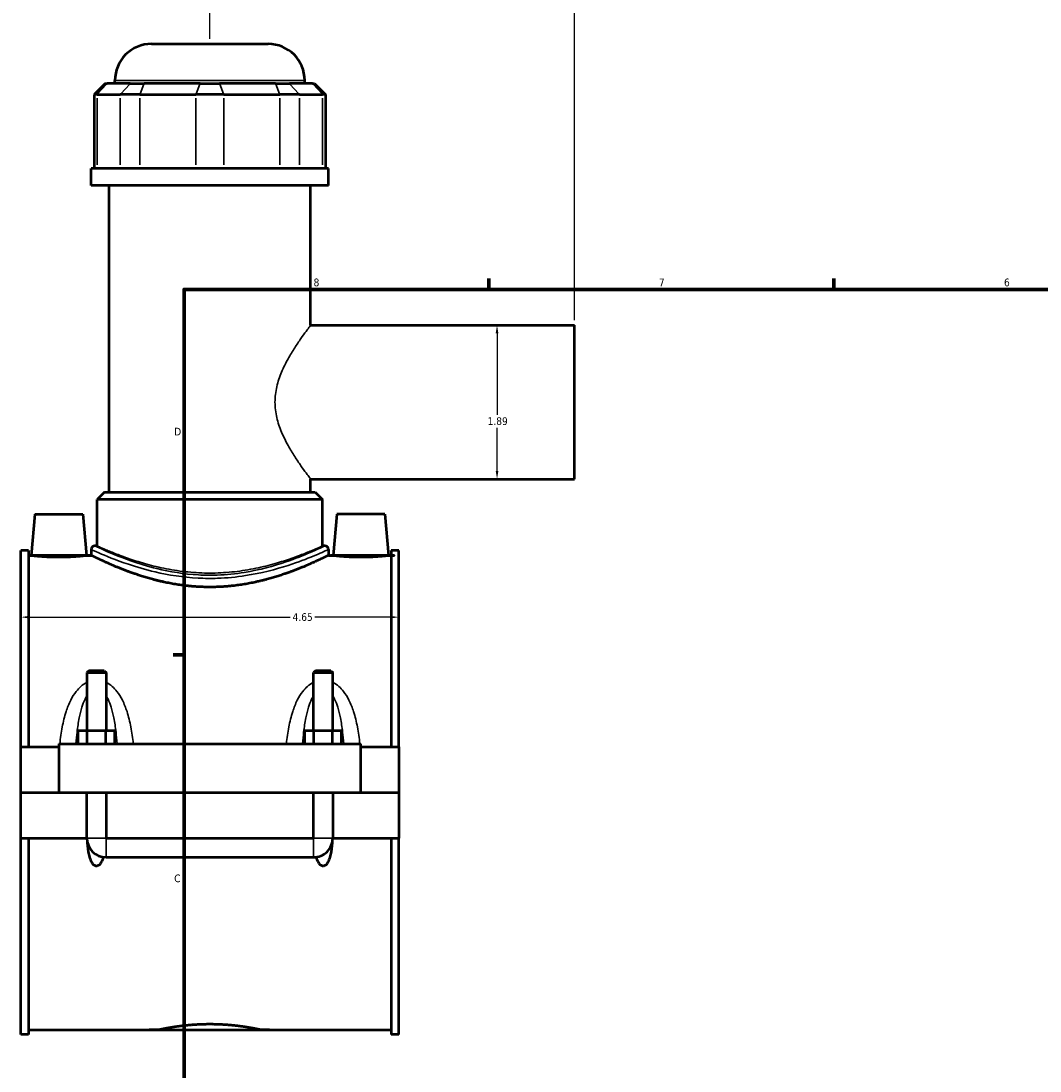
# Model space of a CAD drawing. Header units: inches. Extents: x -1.5 to 48.7, y -2 to 47.9.
# Tile 2 of 8: x -1.5 to 11, y 11.4 to 24.3. Entities that reach past the tile are written whole.
import ezdxf

# ---------------------------------------------------------------- set-up
doc = ezdxf.new("R2010")
doc.units = ezdxf.units.IN
doc.header["$MEASUREMENT"] = 0
for name, color, linetype, lineweight in [('Border (ANSI)', 7, 'Continuous', 70), ('Dimension (ANSI)', 7, 'Continuous', 25), ('Visible (ANSI)', 7, 'Continuous', 50), ('Visible Narrow (ANSI)', 7, 'Continuous', 35)]:
    doc.layers.add(name, color=color, linetype=linetype, lineweight=lineweight)
doc.styles.add('Note Text (ANSI)', font='tahoma.ttf')
doc.dimstyles.new('Default (ANSI)', dxfattribs={"dimtxt": 0.09448818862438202, "dimasz": 0.09842519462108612, "dimexe": 0.125, "dimexo": 0.0625, "dimgap": 0.03149606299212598, "dimtad": 0, "dimtih": 1, "dimtoh": 1, "dimrnd": 1e-08, "dimzin": 4, "dimdsep": 46, "dimtxsty": 'Note Text (ANSI)', "dimcen": 0.09, "dimdle": 0.3937007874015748, "dimclrd": 256, "dimclre": 256, "dimclrt": 5, "dimadec": 0, "dimazin": 1, "dimtfac": 1, "dimtofl": 0, "dimtmove": 0, "dimatfit": 3, "dimfxl": 1, "dimtolj": 1, "dimtzin": 4, "dimlwd": -1, "dimlwe": -1, "dimarcsym": 0})

# ---------------------------------------------------------------- blocks, each defined once
blk = doc.blocks.new('Borders Default Border')
at = {"layer": 'Border (ANSI)'}
for p, q in [((4.250000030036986, 21.00000006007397), (4.250000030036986, 21.13448766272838)), ((8.500000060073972, 21.00000006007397), (8.500000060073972, 21.13448766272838)), ((0.4999999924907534, 16.49999993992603), (0.3655118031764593, 16.49999993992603))]:
    blk.add_line(p, q, dxfattribs=at)
at = {"layer": 'Border (ANSI)', "flags": 128}
blk.add_lwpolyline([(0.4999999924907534, 0.9999999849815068), (0.4999999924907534, 21.00000006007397), (33.49999855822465, 21.00000006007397), (33.49999855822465, 0.9999999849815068), (0.4999999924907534, 0.9999999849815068)], dxfattribs=at)
at = {"layer": 'Border (ANSI)', "color": 5, "true_color": 0x0000ff, "char_height": 0.09448818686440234, "attachment_point": 7, "style": 'Note Text (ANSI)'}
for s, insert in [('8', (2.09415882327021, 21.03785602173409)), ('7', (6.345746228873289, 21.04)), ('6', (10.59483913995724, 21.03800916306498)), ('D', (0.378138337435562, 19.2027559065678)), ('C', (0.3779006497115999, 13.70107135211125))]:
    blk.add_mtext(s, dxfattribs=dict(at, insert=insert))
blk = doc.blocks.new('*D6')
at = {"layer": 'Defpoints', "color": 0, "transparency": 16777216}
for p in [(5.306831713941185, 24.83500270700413), (0.8168317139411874, 24.02283973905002), (5.306831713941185, 20.55969013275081)]:
    blk.add_point(p, dxfattribs=at)
at = {"layer": 'Dimension (ANSI)', "transparency": 16777216}
for p, q in [((0.8168317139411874, 24.08533973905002), (0.8168317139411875, 24.96000270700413)), ((5.306831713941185, 20.62219013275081), (5.306831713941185, 24.96000270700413)), ((0.9152569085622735, 24.83500270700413), (3.023211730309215, 24.83500270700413)), ((5.208406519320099, 24.83500270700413), (3.330451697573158, 24.83500270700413))]:
    blk.add_line(p, q, dxfattribs=at)
for points in [[(0.9152569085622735, 24.85140690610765), (0.9152569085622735, 24.81859850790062), (0.8168317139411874, 24.83500270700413)], [(5.208406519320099, 24.85140690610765), (5.208406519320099, 24.81859850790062), (5.306831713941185, 24.83500270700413)]]:
    blk.add_solid(points, dxfattribs=at)
at = {"layer": 'Dimension (ANSI)', "color": 5, "transparency": 16777216, "insert": (3.054707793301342, 24.8841187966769), "char_height": 0.09448818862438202, "attachment_point": 1, "style": 'Note Text (ANSI)'}
blk.add_mtext('\\A1;4.49', dxfattribs=at)
blk = doc.blocks.new('*D7')
at = {"layer": 'Defpoints', "color": 0, "transparency": 16777216}
for p in [(3.141831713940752, 16.96561731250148), (-1.508168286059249, 16.57667438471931), (3.141831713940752, 16.57667438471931)]:
    blk.add_point(p, dxfattribs=at)
at = {"layer": 'Dimension (ANSI)', "transparency": 16777216}
for p, q in [((-1.409743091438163, 16.96561731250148), (1.80390976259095, 16.96561731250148)), ((3.043406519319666, 16.96561731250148), (2.109753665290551, 16.96561731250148))]:
    blk.add_line(p, q, dxfattribs=at)
for points in [[(-1.409743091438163, 16.98202151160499), (-1.409743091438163, 16.94921311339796), (-1.508168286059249, 16.96561731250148)], [(3.043406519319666, 16.98202151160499), (3.043406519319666, 16.94921311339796), (3.141831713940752, 16.96561731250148)]]:
    blk.add_solid(points, dxfattribs=at)
at = {"layer": 'Dimension (ANSI)', "color": 5, "transparency": 16777216, "insert": (1.835405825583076, 17.01473340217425), "char_height": 0.09448818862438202, "attachment_point": 1, "style": 'Note Text (ANSI)'}
blk.add_mtext('\\A1;4.65', dxfattribs=at)
blk = doc.blocks.new('*D9')
at = {"layer": 'Defpoints', "color": 0, "transparency": 16777216}
for p in [(4.352943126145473, 20.55969013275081), (4.352943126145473, 18.66598934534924), (4.352943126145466, 18.66598934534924)]:
    blk.add_point(p, dxfattribs=at)
at = {"layer": 'Dimension (ANSI)', "transparency": 16777216}
for p, q in [((4.352943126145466, 20.46126493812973), (4.352943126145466, 19.45751697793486)), ((4.352943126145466, 18.76441453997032), (4.352943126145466, 19.2957215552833))]:
    blk.add_line(p, q, dxfattribs=at)
for points in [[(4.336538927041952, 20.46126493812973), (4.369347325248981, 20.46126493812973), (4.352943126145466, 20.55969013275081)], [(4.336538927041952, 18.76441453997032), (4.369347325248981, 18.76441453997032), (4.352943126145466, 18.66598934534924)]]:
    blk.add_solid(points, dxfattribs=at)
at = {"layer": 'Dimension (ANSI)', "color": 5, "transparency": 16777216, "insert": (4.236720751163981, 19.42602091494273), "char_height": 0.09448818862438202, "attachment_point": 1, "style": 'Note Text (ANSI)'}
blk.add_mtext('\\A1;1.89', dxfattribs=at)

msp = doc.modelspace()

# ---------------------------------------------------------------- linework, layer by layer
at = {"layer": 'Visible (ANSI)'}
for p, q in [((0.09809155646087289, 24.02283973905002), (1.535571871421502, 24.02283973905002)), ((-0.4713338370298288, 23.53493973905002), (-0.6060976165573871, 23.40017595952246)), ((-0.4713338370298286, 23.53493973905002), (-0.4473978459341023, 23.53493973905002)), ((-0.1622028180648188, 23.53493973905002), (-0.4473978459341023, 23.53493973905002)), ((-0.351121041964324, 23.53493973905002), (-0.351121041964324, 23.57362714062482)), ((-0.1622028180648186, 23.53493973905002), (0.007975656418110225, 23.53493973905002)), ((0.6964973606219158, 23.53493973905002), (0.007975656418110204, 23.53493973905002)), ((0.6964973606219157, 23.53493973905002), (0.9371660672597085, 23.53493973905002)), ((1.625687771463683, 23.53493973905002), (0.9371660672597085, 23.53493973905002)), ((1.625687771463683, 23.53493973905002), (1.795866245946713, 23.53493973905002)), ((2.081061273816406, 23.53493973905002), (1.795866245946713, 23.53493973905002)), ((1.984784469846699, 23.53493973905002), (1.984784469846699, 23.57362714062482)), ((2.081061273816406, 23.53493973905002), (2.104997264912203, 23.53493973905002)), ((2.104997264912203, 23.53493973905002), (2.239761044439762, 23.40017595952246)), ((-0.5719033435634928, 23.40017595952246), (-0.6060976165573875, 23.40017595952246)), ((-0.6060976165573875, 23.40017595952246), (-0.6060976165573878, 22.48943973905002)), ((-0.5719033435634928, 23.40017595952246), (-0.2867083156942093, 23.40017595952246)), ((-0.04359620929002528, 23.40017595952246), (-0.2867083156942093, 23.40017595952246)), ((-0.04359620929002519, 23.40017595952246), (0.6449254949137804, 23.40017595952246)), ((0.9887379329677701, 23.40017595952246), (0.6449254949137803, 23.40017595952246)), ((0.9887379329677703, 23.40017595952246), (1.677259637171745, 23.40017595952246)), ((1.920371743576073, 23.40017595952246), (1.677259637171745, 23.40017595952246)), ((1.920371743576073, 23.40017595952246), (2.205566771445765, 23.40017595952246)), ((2.239761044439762, 23.40017595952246), (2.205566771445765, 23.40017595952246)), ((2.239761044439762, 23.40017595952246), (2.239761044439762, 22.48943973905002)), ((2.276772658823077, 22.48943973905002), (-0.6431092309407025, 22.48943973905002)), ((-0.6431092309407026, 22.28033973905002), (-0.6431092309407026, 22.48943973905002)), ((2.276772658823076, 22.28033973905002), (2.276772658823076, 22.48943973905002)), ((2.276772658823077, 22.28033973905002), (-0.6431092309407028, 22.28033973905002)), ((-0.4241180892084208, 18.50467438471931), (-0.4241180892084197, 22.28033973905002)), ((2.057781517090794, 20.55969013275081), (2.057781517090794, 22.28033973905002)), ((2.057781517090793, 20.55969013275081), (5.306831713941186, 20.55969013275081)), ((5.306831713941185, 18.66598934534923), (5.306831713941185, 20.55969013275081)), ((2.057781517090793, 18.50467438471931), (2.057781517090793, 18.66598934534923)), ((2.057781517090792, 18.66598934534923), (5.306831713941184, 18.66598934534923)), ((-0.4802696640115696, 18.50467438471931), (-0.5701121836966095, 18.41483186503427)), ((-0.4802696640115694, 18.50467438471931), (2.113933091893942, 18.50467438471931)), ((2.113933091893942, 18.50467438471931), (2.203775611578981, 18.41483186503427)), ((2.203775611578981, 18.41483186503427), (-0.5701121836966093, 18.41483186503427)), ((-0.5701121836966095, 17.84345391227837), (-0.5701121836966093, 18.41483186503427)), ((2.203775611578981, 17.84345391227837), (2.203775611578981, 18.41483186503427)), ((-1.338443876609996, 18.23394210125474), (-1.382825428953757, 17.72665863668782)), ((-1.338443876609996, 18.23394210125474), (-0.747892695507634, 18.23394210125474)), ((-0.747892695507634, 18.23394210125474), (-0.703511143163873, 17.72665863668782)), ((2.381556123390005, 18.23394210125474), (2.337174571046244, 17.72665863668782)), ((2.972107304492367, 18.23394210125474), (2.381556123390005, 18.23394210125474)), ((2.972107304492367, 18.23394210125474), (3.016488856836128, 17.72665863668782)), ((-0.5701121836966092, 17.84345391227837), (-0.5981879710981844, 17.84345391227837)), ((2.231851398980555, 17.84345391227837), (2.203775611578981, 17.84345391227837)), ((-1.508168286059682, 15.36829249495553), (-1.508168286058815, 17.78505627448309)), ((-1.415168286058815, 17.78505627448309), (-1.508168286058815, 17.78505627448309)), ((-1.415168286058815, 17.78505627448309), (-1.415168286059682, 15.36829249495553)), ((-1.415168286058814, 17.72665863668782), (-1.382825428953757, 17.72665863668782)), ((-0.7035111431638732, 17.72665863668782), (-0.6431092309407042, 17.72665863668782)), ((-0.6431092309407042, 17.79853265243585), (-0.6431092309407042, 17.72665863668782)), ((2.276772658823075, 17.79853265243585), (2.276772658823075, 17.72665863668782)), ((2.276772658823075, 17.72665863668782), (2.337174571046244, 17.72665863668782)), ((3.016488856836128, 17.72665863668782), (3.048831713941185, 17.72665863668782)), ((3.048831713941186, 17.78505627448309), (3.048831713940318, 15.36829249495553)), ((3.141831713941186, 17.78505627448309), (3.048831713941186, 17.78505627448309)), ((3.141831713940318, 15.36829249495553), (3.141831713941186, 17.78505627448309)), ((-0.6726564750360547, 16.30612057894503), (-0.6962785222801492, 16.28249853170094)), ((-0.4836800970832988, 16.30612057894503), (-0.6726564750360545, 16.30612057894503)), ((-0.483680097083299, 16.30612057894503), (-0.4600580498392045, 16.28249853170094)), ((2.117343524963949, 16.30612057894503), (2.093721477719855, 16.28249853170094)), ((2.306319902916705, 16.30612057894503), (2.117343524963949, 16.30612057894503)), ((2.306319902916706, 16.30612057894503), (2.3299419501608, 16.28249853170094)), ((-0.6962785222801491, 16.28249853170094), (-0.4600580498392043, 16.28249853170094)), ((-0.6962785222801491, 16.28249853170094), (-0.6962785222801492, 15.56514288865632)), ((-0.4600580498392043, 16.28249853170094), (-0.4600580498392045, 15.56514288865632)), ((2.093721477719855, 16.28249853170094), (2.3299419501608, 16.28249853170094)), ((2.093721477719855, 15.56514288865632), (2.093721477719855, 16.28249853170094)), ((2.3299419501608, 15.56514288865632), (2.3299419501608, 16.28249853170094)), ((-0.8054715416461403, 15.40766257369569), (-0.8054715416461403, 15.56514288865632)), ((-0.6918199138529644, 15.56514288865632), (-0.8054715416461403, 15.56514288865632)), ((-0.6918199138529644, 15.40766257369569), (-0.6918199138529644, 15.56514288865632)), ((-0.4645166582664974, 15.56514288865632), (-0.6918199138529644, 15.56514288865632)), ((-0.4645166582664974, 15.40766257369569), (-0.4645166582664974, 15.56514288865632)), ((-0.3508650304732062, 15.56514288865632), (-0.4645166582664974, 15.56514288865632)), ((-0.3508650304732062, 15.40766257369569), (-0.3508650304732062, 15.56514288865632)), ((1.98452845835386, 15.40766257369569), (1.98452845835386, 15.56514288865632)), ((2.098180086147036, 15.56514288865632), (1.98452845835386, 15.56514288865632)), ((2.098180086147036, 15.40766257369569), (2.098180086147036, 15.56514288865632)), ((2.325483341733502, 15.56514288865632), (2.098180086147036, 15.56514288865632)), ((2.325483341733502, 15.40766257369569), (2.325483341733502, 15.56514288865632)), ((2.439134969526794, 15.56514288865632), (2.325483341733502, 15.56514288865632)), ((2.439134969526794, 15.40766257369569), (2.439134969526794, 15.56514288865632)), ((-1.043168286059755, 15.40766257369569), (-1.043168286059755, 14.80874525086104)), ((-1.043168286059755, 15.40766257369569), (2.676831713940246, 15.40766257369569)), ((2.676831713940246, 14.80874525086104), (2.676831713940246, 15.40766257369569)), ((-1.508168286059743, 15.36829249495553), (-1.043168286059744, 15.36829249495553)), ((-1.508168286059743, 14.80874525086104), (-1.508168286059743, 15.36829249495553)), ((2.676831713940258, 15.36829249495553), (3.141831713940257, 15.36829249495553)), ((3.141831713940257, 15.36829249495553), (3.141831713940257, 14.80874525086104)), ((-1.508168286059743, 14.80874525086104), (-1.043168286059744, 14.80874525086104)), ((-1.508168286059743, 14.24526099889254), (-1.508168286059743, 14.80480824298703)), ((-0.696278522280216, 14.80480824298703), (-1.508168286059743, 14.80480824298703)), ((-1.043168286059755, 14.80874525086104), (2.676831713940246, 14.80874525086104)), ((-0.6962785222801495, 14.80874525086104), (-0.6962785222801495, 14.80480824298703)), ((-0.696278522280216, 14.24526099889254), (-0.696278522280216, 14.80480824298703)), ((-0.4600580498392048, 14.80874525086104), (-0.4600580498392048, 14.80480824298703)), ((-0.4600580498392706, 14.80480824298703), (-0.4600580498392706, 14.24526099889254)), ((2.093721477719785, 14.80480824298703), (-0.4600580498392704, 14.80480824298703)), ((2.093721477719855, 14.80480824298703), (2.093721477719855, 14.80874525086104)), ((2.093721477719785, 14.24526099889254), (2.093721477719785, 14.80480824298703)), ((2.3299419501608, 14.80480824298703), (2.3299419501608, 14.80874525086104)), ((2.329941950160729, 14.80480824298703), (2.329941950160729, 14.24526099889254)), ((3.141831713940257, 14.80480824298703), (2.329941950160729, 14.80480824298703)), ((2.676831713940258, 14.80874525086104), (3.141831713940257, 14.80874525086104)), ((3.141831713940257, 14.80480824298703), (3.141831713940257, 14.24526099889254)), ((-1.508168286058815, 11.82849721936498), (-1.508168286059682, 14.24526099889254)), ((-1.508168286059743, 14.24526099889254), (-0.696278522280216, 14.24526099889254)), ((-1.415168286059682, 14.24526099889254), (-1.415168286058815, 11.82849721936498)), ((-0.4600580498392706, 14.24526099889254), (2.093721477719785, 14.24526099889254)), ((2.329941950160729, 14.24526099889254), (3.141831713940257, 14.24526099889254)), ((3.048831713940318, 14.24526099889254), (3.048831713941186, 11.82849721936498)), ((3.141831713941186, 11.82849721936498), (3.141831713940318, 14.24526099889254)), ((-0.4600580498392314, 14.00904052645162), (2.09372147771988, 14.00904052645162)), ((-1.415168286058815, 11.82849721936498), (-1.508168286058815, 11.82849721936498)), ((-1.415168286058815, 11.88689485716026), (0.1995088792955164, 11.88689485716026)), ((1.434154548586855, 11.88689485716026), (3.048831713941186, 11.88689485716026)), ((3.141831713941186, 11.82849721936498), (3.048831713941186, 11.82849721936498))]:
    msp.add_line(p, q, dxfattribs=at)
for centre, radius, start, end in [((0.0980915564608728, 23.57362714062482), 0.4492125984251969, 89.99999999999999, 180), ((1.535571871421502, 23.57362714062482), 0.4492125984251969, 0, 90), ((-0.5981879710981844, 17.79853265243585), 0.04492125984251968, 90, 180), ((2.231851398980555, 17.79853265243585), 0.04492125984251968, 0, 90), ((-0.4600580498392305, 14.24526099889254), 0.2362204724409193, 180, 269.9999999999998), ((2.09372147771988, 14.24526099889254), 0.2362204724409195, 269.9999999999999, 0)]:
    msp.add_arc(centre, radius, start, end, dxfattribs=at)
for points, knots in [([(-0.703511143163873, 17.72665863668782), (-0.7035111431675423, 17.72665863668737), (-0.7119966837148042, 17.72562274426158), (-0.7465176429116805, 17.7218694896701), (-0.7725520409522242, 17.71920446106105), (-0.832726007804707, 17.71417874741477), (-0.8709094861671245, 17.71149031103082), (-0.9547156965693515, 17.70768775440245), (-1.000342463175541, 17.70663016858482), (-1.085994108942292, 17.70663016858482), (-1.131620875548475, 17.70768775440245), (-1.215427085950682, 17.71149031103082), (-1.253610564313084, 17.71417874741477), (-1.313784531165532, 17.71920446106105), (-1.339818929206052, 17.7218694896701), (-1.374339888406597, 17.72562274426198), (-1.38282542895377, 17.72665863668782), (-1.382825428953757, 17.72665863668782)], [1.30455409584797, 1.30455409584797, 1.304554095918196, 1.304554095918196, 1.630498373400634, 1.630498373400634, 1.956442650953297, 1.956442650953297, 2.282775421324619, 2.282775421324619, 2.609108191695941, 2.609108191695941, 2.935440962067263, 2.935440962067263, 3.261773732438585, 3.261773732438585, 3.587718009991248, 3.587718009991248, 3.913662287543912, 3.913662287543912, 3.913662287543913, 3.913662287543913]), ([(2.276772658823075, 17.72665863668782), (2.276772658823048, 17.72665863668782), (2.267664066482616, 17.72206869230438), (2.229892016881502, 17.70345623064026), (2.201241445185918, 17.68944501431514), (2.126201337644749, 17.65416763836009), (2.079751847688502, 17.63289380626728), (1.973141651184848, 17.58688880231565), (1.91297265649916, 17.5621928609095), (1.785184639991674, 17.51389353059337), (1.712917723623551, 17.48849677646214), (1.555201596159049, 17.43999573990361), (1.469748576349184, 17.41693708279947), (1.290581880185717, 17.37797813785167), (1.196694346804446, 17.36209716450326), (1.006652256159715, 17.34082462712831), (0.9104906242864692, 17.33546863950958), (0.7231728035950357, 17.33546863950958), (0.6270111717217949, 17.34082462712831), (0.4369690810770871, 17.36209716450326), (0.3430815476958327, 17.37797813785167), (0.1639148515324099, 17.41693708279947), (0.07846183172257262, 17.43999573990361), (-0.07925429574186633, 17.48849677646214), (-0.1515212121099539, 17.51389353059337), (-0.2793092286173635, 17.5621928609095), (-0.3394782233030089, 17.58688880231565), (-0.4460884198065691, 17.63289380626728), (-0.4925379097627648, 17.65416763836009), (-0.5675780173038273, 17.68944501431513), (-0.5962285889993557, 17.70345623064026), (-0.6340006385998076, 17.72206869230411), (-0.6431092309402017, 17.72665863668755), (-0.6431092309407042, 17.72665863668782)], [5.70166505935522, 5.70166505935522, 5.70166505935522, 5.70166505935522, 6.413400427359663, 6.413400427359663, 7.125135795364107, 7.125135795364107, 7.836871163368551, 7.836871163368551, 8.548606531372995, 8.548606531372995, 9.262287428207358, 9.262287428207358, 9.97596832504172, 9.97596832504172, 10.68964922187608, 10.68964922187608, 11.40333011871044, 11.40333011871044, 12.1170110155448, 12.1170110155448, 12.83069191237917, 12.83069191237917, 13.54437280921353, 13.54437280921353, 14.25805370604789, 14.25805370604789, 14.96978907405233, 14.96978907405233, 15.68152444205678, 15.68152444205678, 16.39325981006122, 16.39325981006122, 17.10499517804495, 17.10499517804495, 17.10499517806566, 17.10499517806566]), ([(3.016488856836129, 17.72665863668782), (3.016488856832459, 17.72665863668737), (3.008003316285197, 17.72562274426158), (2.973482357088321, 17.7218694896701), (2.947447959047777, 17.71920446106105), (2.887273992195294, 17.71417874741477), (2.849090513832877, 17.71149031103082), (2.765284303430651, 17.70768775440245), (2.719657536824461, 17.70663016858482), (2.676831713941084, 17.70663016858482), (2.634005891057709, 17.70663016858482), (2.588379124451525, 17.70768775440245), (2.504572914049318, 17.71149031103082), (2.466389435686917, 17.71417874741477), (2.40621546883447, 17.71920446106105), (2.380181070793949, 17.7218694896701), (2.345660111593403, 17.72562274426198), (2.337174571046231, 17.72665863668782), (2.337174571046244, 17.72665863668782)], [3.913662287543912, 3.913662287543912, 3.913662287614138, 3.913662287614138, 4.239606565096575, 4.239606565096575, 4.565550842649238, 4.565550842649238, 4.891883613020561, 4.891883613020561, 5.218216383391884, 5.218216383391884, 5.218216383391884, 5.544549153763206, 5.544549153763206, 5.870881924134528, 5.870881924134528, 6.196826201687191, 6.196826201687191, 6.522770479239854, 6.522770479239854, 6.522770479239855, 6.522770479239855]), ([(-0.4953694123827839, 14.0116950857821), (-0.4985451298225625, 14.00066183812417), (-0.5021799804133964, 13.98954133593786), (-0.5145473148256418, 13.95752026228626), (-0.524525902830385, 13.93733411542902), (-0.5436134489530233, 13.9160736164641), (-0.5496039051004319, 13.9106447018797), (-0.5597225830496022, 13.90477487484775), (-0.5632870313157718, 13.90319022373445), (-0.570626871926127, 13.90104364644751), (-0.5744023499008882, 13.90048196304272), (-0.5819342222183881, 13.90048196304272), (-0.5857097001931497, 13.90104364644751), (-0.5930495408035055, 13.90319022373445), (-0.5966139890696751, 13.90477487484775), (-0.6067326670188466, 13.9106447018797), (-0.6127231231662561, 13.9160736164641), (-0.6318106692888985, 13.93733411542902), (-0.6417892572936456, 13.95752026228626), (-0.6581580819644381, 13.9999018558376), (-0.6642470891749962, 14.02220378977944), (-0.67906741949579, 14.08779737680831), (-0.6850167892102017, 14.13563779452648), (-0.6890640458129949, 14.1860126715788), (-0.6891401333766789, 14.18697030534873), (-0.6892154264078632, 14.18792852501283)], [1.536098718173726, 1.536098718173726, 1.536098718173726, 1.536098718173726, 1.621113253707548, 1.621113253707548, 1.787454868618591, 1.787454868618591, 1.84484773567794, 1.84484773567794, 1.873544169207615, 1.873544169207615, 1.90224060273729, 1.90224060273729, 1.930937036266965, 1.930937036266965, 1.959633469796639, 1.959633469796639, 2.017026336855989, 2.017026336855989, 2.183367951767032, 2.183367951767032, 2.349709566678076, 2.349709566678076, 2.713402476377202, 2.713402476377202, 2.720445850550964, 2.720445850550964, 2.720445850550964, 2.720445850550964]), ([(2.322878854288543, 14.18792852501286), (2.322803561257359, 14.18697030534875), (2.322727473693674, 14.18601267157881), (2.318680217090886, 14.13563779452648), (2.312730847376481, 14.08779737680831), (2.297910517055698, 14.02220378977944), (2.291821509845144, 13.9999018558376), (2.275452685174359, 13.95752026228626), (2.265474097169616, 13.93733411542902), (2.246386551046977, 13.9160736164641), (2.240396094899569, 13.9106447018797), (2.230277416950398, 13.90477487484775), (2.226712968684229, 13.90319022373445), (2.219373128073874, 13.90104364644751), (2.215597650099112, 13.90048196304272), (2.208065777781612, 13.90048196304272), (2.204290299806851, 13.90104364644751), (2.196950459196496, 13.90319022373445), (2.193386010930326, 13.90477487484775), (2.183267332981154, 13.9106447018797), (2.177276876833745, 13.9160736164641), (2.158189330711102, 13.93733411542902), (2.148210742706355, 13.95752026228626), (2.135843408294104, 13.98954133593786), (2.132208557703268, 14.00066183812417), (2.129032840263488, 14.0116950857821)], [1.084035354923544, 1.084035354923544, 1.084035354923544, 1.084035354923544, 1.091078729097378, 1.091078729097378, 1.454771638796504, 1.454771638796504, 1.621113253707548, 1.621113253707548, 1.787454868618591, 1.787454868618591, 1.844847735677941, 1.844847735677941, 1.873544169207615, 1.873544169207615, 1.90224060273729, 1.90224060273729, 1.930937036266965, 1.930937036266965, 1.95963346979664, 1.95963346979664, 2.017026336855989, 2.017026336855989, 2.183367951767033, 2.183367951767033, 2.268382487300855, 2.268382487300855, 2.268382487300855, 2.268382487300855]), ([(0.1995088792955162, 11.88689485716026), (0.1995088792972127, 11.88689485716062), (0.2032414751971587, 11.8876917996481), (0.2189219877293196, 11.89094753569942), (0.2308661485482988, 11.89340424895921), (0.2624030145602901, 11.89958310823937), (0.282020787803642, 11.90330490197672), (0.3273082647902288, 11.91130455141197), (0.3529810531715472, 11.91557458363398), (0.4076579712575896, 11.92384151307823), (0.438549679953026, 11.92813054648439), (0.5058518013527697, 11.93619925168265), (0.5422610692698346, 11.93997064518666), (0.6182723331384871, 11.94624986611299), (0.6579371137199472, 11.94875653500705), (0.7377743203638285, 11.9520819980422), (0.777947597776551, 11.95289819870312), (0.8557158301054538, 11.95289819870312), (0.8958891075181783, 11.9520819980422), (0.975726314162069, 11.94875653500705), (1.015391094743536, 11.94624986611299), (1.091402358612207, 11.93997064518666), (1.127811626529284, 11.93619925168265), (1.195113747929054, 11.92813054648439), (1.226005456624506, 11.92384151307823), (1.280682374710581, 11.91557458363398), (1.306355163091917, 11.91130455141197), (1.351642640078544, 11.90330490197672), (1.371260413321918, 11.89958310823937), (1.402797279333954, 11.89340424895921), (1.414741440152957, 11.89094753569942), (1.430421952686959, 11.88769179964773), (1.434154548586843, 11.88689485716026), (1.434154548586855, 11.88689485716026)], [2.370292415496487, 2.370292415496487, 2.37029241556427, 2.37029241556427, 2.66656855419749, 2.66656855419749, 2.962844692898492, 2.962844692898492, 3.259120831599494, 3.259120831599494, 3.555396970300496, 3.555396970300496, 3.851693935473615, 3.851693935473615, 4.147990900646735, 4.147990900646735, 4.444287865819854, 4.444287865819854, 4.740584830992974, 4.740584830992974, 5.036881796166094, 5.036881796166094, 5.333178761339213, 5.333178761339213, 5.629475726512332, 5.629475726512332, 5.925772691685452, 5.925772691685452, 6.222048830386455, 6.222048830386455, 6.518324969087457, 6.518324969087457, 6.814601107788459, 6.814601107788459, 7.110877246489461, 7.110877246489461, 7.110877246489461, 7.110877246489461])]:
    msp.add_open_spline(points, degree=3, knots=knots, dxfattribs=at)
at = {"layer": 'Visible Narrow (ANSI)'}
for p, q in [((-0.4536231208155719, 23.52820155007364), (-0.5656780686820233, 23.40691414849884)), ((1.970405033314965, 23.57362714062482), (-0.3367416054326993, 23.57362714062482)), ((-0.2804830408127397, 23.40691414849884), (-0.1684280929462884, 23.52820155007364)), ((0.005397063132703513, 23.52820155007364), (-0.0410176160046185, 23.40691414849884)), ((0.693918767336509, 23.52820155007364), (0.6475040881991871, 23.40691414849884)), ((0.9397446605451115, 23.52820155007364), (0.9861593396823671, 23.40691414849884)), ((1.628266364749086, 23.52820155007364), (1.674681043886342, 23.40691414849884)), ((1.802091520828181, 23.52820155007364), (1.914146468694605, 23.40691414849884)), ((2.087286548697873, 23.52820155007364), (2.199341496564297, 23.40691414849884)), ((-0.5719033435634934, 22.53497655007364), (-0.5719033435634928, 23.35463914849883)), ((-0.2867083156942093, 23.35463914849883), (-0.2867083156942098, 22.53497655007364)), ((-0.04359620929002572, 22.53497655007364), (-0.04359620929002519, 23.35463914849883)), ((0.6449254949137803, 23.35463914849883), (0.6449254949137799, 22.53497655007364)), ((0.9887379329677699, 22.53497655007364), (0.9887379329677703, 23.35463914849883)), ((1.677259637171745, 23.35463914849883), (1.677259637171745, 22.53497655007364)), ((1.920371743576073, 22.53497655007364), (1.920371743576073, 23.35463914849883)), ((2.205566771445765, 23.35463914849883), (2.205566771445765, 22.53497655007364)), ((-0.694824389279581, 14.24526099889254), (-0.4615121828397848, 14.24526099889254)), ((-0.4600580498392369, 14.0104946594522), (-0.4600580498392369, 14.24380686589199)), ((2.093721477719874, 14.0104946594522), (2.093721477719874, 14.24380686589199)), ((2.328487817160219, 14.24526099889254), (2.095175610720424, 14.24526099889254))]:
    msp.add_line(p, q, dxfattribs=at)
for points, knots in [([(2.057781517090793, 18.66598934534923), (2.057781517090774, 18.66598934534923), (2.052984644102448, 18.67224834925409), (2.033788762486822, 18.69762252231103), (2.019400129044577, 18.71672655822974), (1.983121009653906, 18.76603471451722), (1.961208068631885, 18.79628065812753), (1.913342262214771, 18.86483781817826), (1.88740987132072, 18.90315134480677), (1.835323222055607, 18.98443634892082), (1.807100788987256, 19.03063769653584), (1.751508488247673, 19.13123092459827), (1.724156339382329, 19.18561565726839), (1.67612193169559, 19.30033074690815), (1.655468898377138, 19.3607681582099), (1.626827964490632, 19.48508343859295), (1.618973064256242, 19.54899475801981), (1.618973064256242, 19.67668472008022), (1.626827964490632, 19.74059603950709), (1.655468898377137, 19.86491131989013), (1.67612193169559, 19.92534873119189), (1.724156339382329, 20.04006382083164), (1.751508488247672, 20.09444855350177), (1.807100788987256, 20.19504178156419), (1.835323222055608, 20.24124312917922), (1.88740987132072, 20.32252813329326), (1.913342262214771, 20.36084165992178), (1.961208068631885, 20.42939881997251), (1.983121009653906, 20.45964476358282), (2.019400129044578, 20.5089529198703), (2.033788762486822, 20.52805695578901), (2.052984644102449, 20.55343112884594), (2.057781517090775, 20.55969013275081), (2.057781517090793, 20.55969013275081)], [3.846706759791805, 3.846706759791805, 3.846706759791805, 3.846706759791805, 4.321884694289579, 4.321884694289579, 4.797062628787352, 4.797062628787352, 5.272240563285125, 5.272240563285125, 5.747418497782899, 5.747418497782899, 6.233917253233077, 6.233917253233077, 6.720416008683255, 6.720416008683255, 7.206914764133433, 7.206914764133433, 7.69341351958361, 7.69341351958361, 8.179912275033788, 8.179912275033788, 8.666411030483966, 8.666411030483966, 9.152909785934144, 9.152909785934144, 9.639408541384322, 9.639408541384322, 10.1145864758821, 10.1145864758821, 10.58976441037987, 10.58976441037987, 11.06494234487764, 11.06494234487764, 11.54012027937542, 11.54012027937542, 11.54012027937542, 11.54012027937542]), ([(2.231767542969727, 17.84336326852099), (2.23178225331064, 17.84337924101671), (2.227024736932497, 17.84112771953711), (2.19252498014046, 17.82469644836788), (2.135115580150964, 17.79726391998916), (1.972291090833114, 17.72718761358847), (1.870518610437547, 17.68589024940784), (1.604496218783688, 17.59570465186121), (1.430802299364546, 17.54736982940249), (1.134021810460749, 17.49947868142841), (1.021817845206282, 17.48793274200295), (0.8315694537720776, 17.48122990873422), (0.7542338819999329, 17.48195248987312), (0.4977090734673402, 17.49567748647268), (0.3227822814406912, 17.52449729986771), (0.04828288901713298, 17.59133041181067), (-0.05944203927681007, 17.62482792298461), (-0.3088382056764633, 17.71236700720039), (-0.4304321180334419, 17.76591254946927), (-0.5649398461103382, 17.82717813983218), (-0.596459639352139, 17.8426242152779), (-0.5981645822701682, 17.8434426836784), (-0.5981875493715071, 17.84345343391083), (-0.5981867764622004, 17.84345255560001)], [17.07551578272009, 17.07551578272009, 17.07551578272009, 17.07551578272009, 17.58513396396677, 17.58513396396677, 18.91419398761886, 18.91419398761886, 20.15619918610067, 20.15619918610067, 21.67596180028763, 21.67596180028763, 22.53632132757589, 22.53632132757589, 23.11892855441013, 23.11892855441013, 24.48886053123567, 24.48886053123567, 25.51019575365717, 25.51019575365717, 27.16413640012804, 27.16413640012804, 28.42367272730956, 28.42367272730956, 28.45920315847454, 28.45920315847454, 28.45920315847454, 28.45920315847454]), ([(2.203775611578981, 17.84345391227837), (2.203775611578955, 17.84345391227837), (2.19517898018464, 17.83949520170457), (2.159434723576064, 17.82341773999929), (2.132298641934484, 17.81130886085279), (2.061105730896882, 17.78082749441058), (2.0169921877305, 17.76245002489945), (1.91561483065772, 17.72275749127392), (1.858343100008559, 17.70147453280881), (1.736644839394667, 17.65994579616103), (1.667839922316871, 17.63817302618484), (1.517715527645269, 17.59672800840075), (1.436393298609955, 17.57709608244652), (1.266039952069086, 17.54403839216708), (1.176848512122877, 17.53062700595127), (0.9965488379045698, 17.51270475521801), (0.9054353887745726, 17.50821984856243), (0.7282280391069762, 17.50821984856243), (0.6371145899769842, 17.51270475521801), (0.4568149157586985, 17.53062700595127), (0.3676234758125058, 17.54403839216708), (0.1972701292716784, 17.57709608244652), (0.1159479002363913, 17.59672800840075), (-0.03417649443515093, 17.63817302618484), (-0.1029814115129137, 17.65994579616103), (-0.2246796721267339, 17.70147453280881), (-0.2819514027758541, 17.72275749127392), (-0.3833287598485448, 17.76245002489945), (-0.4274423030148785, 17.78082749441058), (-0.498635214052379, 17.81130886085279), (-0.5257712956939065, 17.82341773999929), (-0.5615155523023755, 17.83949520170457), (-0.5701121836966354, 17.84345391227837), (-0.5701121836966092, 17.84345391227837)], [5.396386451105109, 5.396386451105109, 5.396386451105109, 5.396386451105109, 6.070323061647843, 6.070323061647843, 6.744259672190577, 6.744259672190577, 7.418196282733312, 7.418196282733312, 8.092132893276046, 8.092132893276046, 8.767292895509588, 8.767292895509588, 9.44245289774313, 9.44245289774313, 10.11761289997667, 10.11761289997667, 10.79277290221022, 10.79277290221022, 11.46793290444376, 11.46793290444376, 12.1430929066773, 12.1430929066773, 12.81825290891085, 12.81825290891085, 13.49341291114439, 13.49341291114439, 14.16734952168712, 14.16734952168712, 14.84128613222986, 14.84128613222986, 15.51522274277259, 15.51522274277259, 16.18915935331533, 16.18915935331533, 16.18915935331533, 16.18915935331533]), ([(-0.643107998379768, 17.79853131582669), (-0.643108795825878, 17.79853218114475), (-0.6430850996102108, 17.79852158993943), (-0.64132603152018, 17.79771522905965), (-0.6088056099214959, 17.78249764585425), (-0.4700277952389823, 17.72213835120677), (-0.3445737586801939, 17.66938490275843), (-0.08726025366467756, 17.58314077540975), (0.02388451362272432, 17.55013878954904), (0.3070981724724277, 17.4842943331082), (0.4875781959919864, 17.45590084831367), (0.7522466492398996, 17.4423788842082), (0.8320373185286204, 17.4416669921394), (1.028325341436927, 17.44827067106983), (1.144091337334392, 17.45964581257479), (1.450293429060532, 17.50682851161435), (1.629501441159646, 17.55444832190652), (1.903968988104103, 17.64329981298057), (2.008972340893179, 17.68398626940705), (2.176965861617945, 17.75302594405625), (2.236197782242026, 17.78005266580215), (2.271792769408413, 17.79624087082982), (2.276701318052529, 17.79845908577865), (2.276686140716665, 17.79844334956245)], [-28.45920315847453, -28.45920315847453, -28.45920315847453, -28.45920315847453, -28.42367272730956, -28.42367272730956, -27.16413640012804, -27.16413640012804, -25.51019575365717, -25.51019575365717, -24.48886053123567, -24.48886053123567, -23.11892855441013, -23.11892855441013, -22.53632132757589, -22.53632132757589, -21.67596180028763, -21.67596180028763, -20.15619918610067, -20.15619918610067, -18.91419398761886, -18.91419398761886, -17.58513396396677, -17.58513396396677, -17.07551578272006, -17.07551578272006, -17.07551578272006, -17.07551578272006]), ([(-0.6962780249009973, 16.16176356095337), (-0.7231237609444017, 16.14881152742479), (-0.7478865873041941, 16.13195975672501), (-0.7914224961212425, 16.09443400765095), (-0.8105152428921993, 16.07405685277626), (-0.8543119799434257, 16.01896961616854), (-0.8767146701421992, 15.98239255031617), (-0.918892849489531, 15.89887775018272), (-0.937522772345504, 15.85122689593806), (-0.9728875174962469, 15.74114020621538), (-0.9880466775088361, 15.67788837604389), (-1.013201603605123, 15.54596555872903), (-1.022897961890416, 15.4771949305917), (-1.030541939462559, 15.40766257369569)], [-2.705988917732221, -2.705988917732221, -2.705988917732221, -2.705988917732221, -2.476963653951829, -2.476963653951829, -2.261982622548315, -2.261982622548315, -1.933858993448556, -1.933858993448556, -1.547853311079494, -1.547853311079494, -1.066831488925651, -1.066831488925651, -0.5636639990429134, -0.5636639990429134, -0.5636639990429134, -0.5636639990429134]), ([(-0.1257946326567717, 15.40766257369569), (-0.1334386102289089, 15.47719493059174), (-0.1431349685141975, 15.54596555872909), (-0.1682898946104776, 15.67788837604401), (-0.183449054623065, 15.74114020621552), (-0.2188137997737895, 15.85122689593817), (-0.2374437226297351, 15.89887775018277), (-0.2796219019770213, 15.98239255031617), (-0.3020245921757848, 16.01896961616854), (-0.3458213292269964, 16.07405685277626), (-0.3649140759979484, 16.09443400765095), (-0.4084499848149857, 16.13195975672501), (-0.4332128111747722, 16.14881152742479), (-0.4600585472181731, 16.16176356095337)], [-5.471779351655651, -5.471779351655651, -5.471779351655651, -5.471779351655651, -4.968611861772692, -4.968611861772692, -4.487590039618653, -4.487590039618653, -4.101584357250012, -4.101584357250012, -3.773460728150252, -3.773460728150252, -3.558479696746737, -3.558479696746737, -3.329454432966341, -3.329454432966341, -3.329454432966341, -3.329454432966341]), ([(2.093721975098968, 16.16176356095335), (2.066876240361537, 16.14881152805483), (2.042113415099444, 16.13195975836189), (1.998577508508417, 16.09443401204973), (1.979484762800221, 16.07405685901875), (1.935688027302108, 16.01896962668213), (1.913285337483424, 15.9823925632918), (1.871107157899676, 15.89887776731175), (1.85247723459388, 15.85122691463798), (1.817112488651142, 15.74114022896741), (1.801953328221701, 15.6778884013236), (1.776798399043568, 15.54596557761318), (1.767102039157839, 15.47719494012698), (1.759458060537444, 15.40766257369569)], [-2.705988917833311, -2.705988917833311, -2.705988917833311, -2.705988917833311, -2.476963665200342, -2.476963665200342, -2.2619826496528, -2.2619826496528, -1.933859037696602, -1.933859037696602, -1.547853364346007, -1.547853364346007, -1.066831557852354, -1.066831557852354, -0.5636639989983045, -0.5636639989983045, -0.5636639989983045, -0.5636639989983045]), ([(2.664205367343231, 15.40766257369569), (2.65656138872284, 15.47719494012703), (2.646865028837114, 15.54596557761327), (2.621710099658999, 15.67788840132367), (2.606550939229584, 15.74114022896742), (2.571186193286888, 15.85122691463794), (2.552556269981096, 15.89887776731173), (2.51037809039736, 15.9823925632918), (2.487975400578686, 16.01896962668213), (2.444178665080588, 16.07405685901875), (2.425085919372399, 16.09443401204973), (2.381550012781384, 16.13195975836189), (2.356787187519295, 16.14881152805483), (2.329941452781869, 16.16176356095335)], [-5.471779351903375, -5.471779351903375, -5.471779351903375, -5.471779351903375, -4.968611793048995, -4.968611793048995, -4.487589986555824, -4.487589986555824, -4.101584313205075, -4.101584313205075, -3.773460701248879, -3.773460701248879, -3.558479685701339, -3.558479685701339, -3.329454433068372, -3.329454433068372, -3.329454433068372, -3.329454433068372]), ([(-0.8317519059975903, 15.40766257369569), (-0.827997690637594, 15.45611347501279), (-0.8234941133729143, 15.50409411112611), (-0.8109655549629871, 15.61087978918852), (-0.8023556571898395, 15.6692660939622), (-0.7822696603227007, 15.77088457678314), (-0.7716884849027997, 15.81486998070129), (-0.7477326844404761, 15.89196056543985), (-0.7350087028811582, 15.92572401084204), (-0.712650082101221, 15.9714295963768), (-0.7047672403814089, 15.98568294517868), (-0.696277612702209, 15.99890880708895)], [0.6848075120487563, 0.6848075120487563, 0.6848075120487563, 0.6848075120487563, 1.066831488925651, 1.066831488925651, 1.547853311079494, 1.547853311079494, 1.933858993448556, 1.933858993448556, 2.261982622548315, 2.261982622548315, 2.422020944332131, 2.422020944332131, 2.422020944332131, 2.422020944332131]), ([(-0.4600589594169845, 15.99890880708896), (-0.4515693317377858, 15.98568294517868), (-0.4436864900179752, 15.9714295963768), (-0.4213278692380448, 15.92572401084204), (-0.4086038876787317, 15.89196056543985), (-0.3846480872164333, 15.81486998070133), (-0.3740669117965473, 15.77088457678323), (-0.3539809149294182, 15.66926609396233), (-0.3453710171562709, 15.61087978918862), (-0.3328424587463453, 15.50409411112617), (-0.3283388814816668, 15.45611347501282), (-0.3245846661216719, 15.40766257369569)], [3.613422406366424, 3.613422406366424, 3.613422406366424, 3.613422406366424, 3.773460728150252, 3.773460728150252, 4.101584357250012, 4.101584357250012, 4.487590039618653, 4.487590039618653, 4.968611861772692, 4.968611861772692, 5.350635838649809, 5.350635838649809, 5.350635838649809, 5.350635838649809]), ([(1.958248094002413, 15.40766257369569), (1.962002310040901, 15.45611348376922), (1.966505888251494, 15.50409412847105), (1.979034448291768, 15.61087981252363), (1.987644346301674, 15.66926611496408), (2.00773034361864, 15.7708845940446), (2.018311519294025, 15.81486999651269), (2.042267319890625, 15.89196057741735), (2.054991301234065, 15.92572402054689), (2.077349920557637, 15.97142960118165), (2.085232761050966, 15.98568294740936), (2.093722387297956, 15.9989088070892)], [0.6848075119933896, 0.6848075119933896, 0.6848075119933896, 0.6848075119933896, 1.066831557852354, 1.066831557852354, 1.547853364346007, 1.547853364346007, 1.933859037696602, 1.933859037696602, 2.2619826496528, 2.2619826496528, 2.422020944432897, 2.422020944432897, 2.422020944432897, 2.422020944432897]), ([(2.329941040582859, 15.9989088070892), (2.338430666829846, 15.98568294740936), (2.346313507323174, 15.97142960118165), (2.368672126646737, 15.92572402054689), (2.381396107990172, 15.89196057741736), (2.405351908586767, 15.81486999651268), (2.41593308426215, 15.77088459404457), (2.436019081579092, 15.66926611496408), (2.444628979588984, 15.6108798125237), (2.45715753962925, 15.50409412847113), (2.461661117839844, 15.45611348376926), (2.465415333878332, 15.40766257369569)], [3.613422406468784, 3.613422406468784, 3.613422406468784, 3.613422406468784, 3.773460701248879, 3.773460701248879, 4.101584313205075, 4.101584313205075, 4.487589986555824, 4.487589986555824, 4.968611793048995, 4.968611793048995, 5.350635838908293, 5.350635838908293, 5.350635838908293, 5.350635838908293])]:
    msp.add_open_spline(points, degree=3, knots=knots, dxfattribs=at)

# ---------------------------------------------------------------- block references
msp.add_blockref('Borders Default Border', (0, 0))

# ---------------------------------------------------------------- dimensions: what is measured, and where the dimension line sits
at = {"layer": 'Dimension (ANSI)'}
for base, p1, p2, angle, override, picture, middle in [((5.306831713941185, 24.83500270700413), (0.8168317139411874, 24.02283973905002), (5.306831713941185, 20.55969013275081), 180, {"dimgap": 0.03149606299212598, "dimtih": 0, "dimtoh": 0, "dimdec": 2, "dimtol": 0, "dimlim": 0, "dimtp": 0, "dimtm": -0, "dimtdec": 2, "dimatfit": 1}, '*D6', (3.176831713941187, 24.83500270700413)), ((4.352943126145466, 18.66598934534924), (4.352943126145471, 20.55969013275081), (4.352943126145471, 18.66598934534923), 270, {"dimgap": 0.03149606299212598, "dimdec": 2, "dimse1": 1, "dimse2": 1, "dimtol": 0, "dimlim": 0, "dimtp": 0, "dimtm": -0, "dimtdec": 2, "dimatfit": 1}, '*D9', (4.352943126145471, 19.37661926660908)), ((3.141831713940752, 16.96561731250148), (-1.508168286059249, 16.57667438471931), (3.141831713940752, 16.57667438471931), 180, {"dimgap": 0.03149606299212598, "dimtih": 0, "dimtoh": 0, "dimdec": 2, "dimse1": 1, "dimse2": 1, "dimtol": 0, "dimlim": 0, "dimtp": 0, "dimtm": -0, "dimtdec": 2, "dimatfit": 1}, '*D7', (1.956831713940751, 16.96561731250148))]:
    dim = msp.add_linear_dim(base=base, p1=p1, p2=p2, angle=angle, dimstyle='Default (ANSI)', override=override, dxfattribs=at)
    dim.commit()
    dim.dimension.update_dxf_attribs({"geometry": picture, "text_midpoint": middle, "dimtype": 160})

doc.saveas('drawing.dxf')
